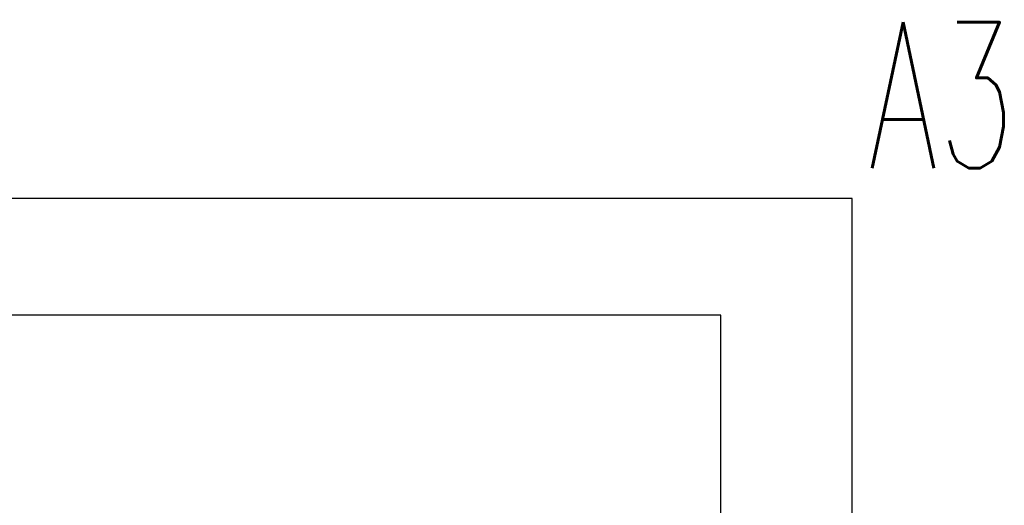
# Model space of a CAD drawing. Extents: x -543332 to -314699, y -9028 to 155584.
# Tile 33 of 256: x -474847 to -468098, y 46557 to 49886. Entities that reach past the tile are written whole.
import ezdxf

# ---------------------------------------------------------------- set-up
doc = ezdxf.new("R2010")
doc.units = 0
doc.header["$MEASUREMENT"] = 0
doc.layers.add('$ IE Tabela', color=7, linetype='Continuous')
doc.styles.add('ROMANS', font='romans.shx', dxfattribs={"width": 0.85})

# ---------------------------------------------------------------- blocks, each defined once
blk = doc.blocks.new('a3eee')
at = {"layer": '$ IE Tabela'}
for p, q in [((23930.76, 4176.8), (19730.76, 4176.8)), ((23930.76, 1206.8), (23930.76, 4176.8)), ((23840.76, 4096.8), (19890.76, 4096.8)), ((23840.76, 1286.8), (23840.76, 4096.8))]:
    blk.add_line(p, q, dxfattribs=at)
at = {"layer": '$ IE Tabela', "style": 'ROMANS', "width": 0.6168}
blk.add_text('A3', height=100, dxfattribs=at).set_placement((23941.82, 4197.54))

msp = doc.modelspace()

# ---------------------------------------------------------------- block references
at = {"layer": '$ IE Tabela', "transparency": 33554687, "xscale": 10, "yscale": 10, "zscale": 10}
msp.add_blockref('a3eee', (-708448.2, 6893), dxfattribs=at)

doc.saveas('drawing.dxf')
